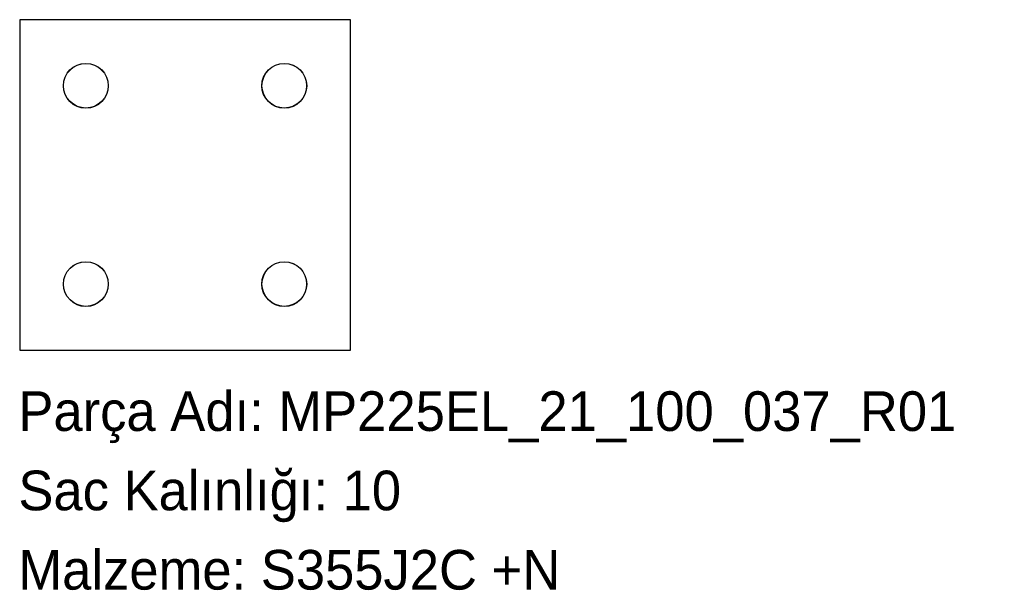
# Model space of a CAD drawing. Header units: millimetres. Extents: x 0 to 298, y -72 to 100.
import ezdxf

# ---------------------------------------------------------------- set-up
doc = ezdxf.new("R2010")
doc.units = ezdxf.units.MM
doc.linetypes.add('SLD-Katı', pattern=[0])
doc.linetypes.add('SLD-Sürekli', pattern=[0])
doc.layers.add('METIN', color=96, linetype='SLD-Katı')
doc.styles.add('SLDTEXTSTYLE0', font='ARIAL.TTF', dxfattribs={"width": 0.948, "bigfont": 'bigfont'})
doc.styles.add('SLDTEXTSTYLE1', font='ARIAL.TTF', dxfattribs={"width": 0.948})

msp = doc.modelspace()

# ---------------------------------------------------------------- linework, layer by layer
at = {"color": 7, "linetype": 'SLD-Sürekli', "lineweight": 25}
for p, q in [((100.4, 100.4), (0.4, 100.4)), ((0.4, 100.4), (0.4, 0.4)), ((100.4, 0.4), (100.4, 100.4)), ((0.4, 0.4), (100.4, 0.4))]:
    msp.add_line(p, q, dxfattribs=at)
for centre, radius in [((20.4, 80.4), 6.78), ((20.4, 80.4), 6.75), ((80.4, 80.4), 6.78), ((80.4, 80.4), 6.75), ((20.4, 20.4), 6.77), ((20.4, 20.4), 6.75), ((80.4, 20.4), 6.78), ((80.4, 20.4), 6.75)]:
    msp.add_circle(centre, radius, dxfattribs=at)

# ---------------------------------------------------------------- texts
at = {"layer": 'METIN', "char_height": 12, "attachment_point": 1}
for s, insert, style in [('Parça Adı: MP225EL_21_100_037_R01', (0, -12.03), 'SLDTEXTSTYLE0'), ('Sac Kalınlığı: 10', (0, -36.03), 'SLDTEXTSTYLE0'), ('Malzeme: S355J2C +N', (0, -60.03), 'SLDTEXTSTYLE1')]:
    msp.add_mtext(s, dxfattribs=dict(at, insert=insert, style=style))

doc.saveas('drawing.dxf')
